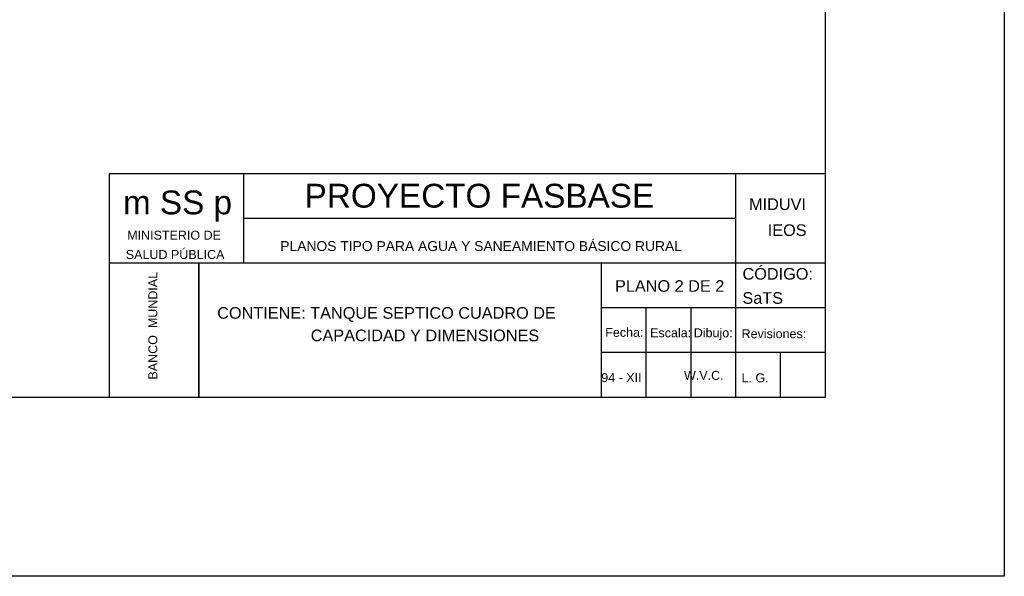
# Model space of a CAD drawing. Header units: metres. Extents: x 3221 to 4131, y 3282 to 4239.
# Tile 51 of 84: x 3331.99 to 3342.99, y 4209.31 to 4215.54. Entities that reach past the tile are written whole.
import ezdxf
from ezdxf.enums import TextEntityAlignment as Align

# ---------------------------------------------------------------- set-up
doc = ezdxf.new("R2010")
doc.units = ezdxf.units.M
doc.layers.add('Dibujo', color=7, linetype='Continuous')
doc.styles.add('Annotative', font='arial.ttf')
doc.styles.get("Standard").update_dxf_attribs({"font": 'arial.ttf'})

msp = doc.modelspace()

# ---------------------------------------------------------------- linework, layer by layer
at = {"layer": 'Dibujo', "color": 0, "linetype": 'ByBlock'}
for p, q in [((3342.993, 4239.014), (3342.993, 4209.314)), ((3340.993, 4237.014), (3340.993, 4211.314)), ((3332.993, 4213.814), (3332.993, 4211.314)), ((3340.993, 4213.814), (3332.993, 4213.814)), ((3334.493, 4213.814), (3334.493, 4212.814)), ((3339.993, 4211.314), (3339.993, 4213.814)), ((3339.993, 4213.314), (3334.493, 4213.314)), ((3340.993, 4212.814), (3332.993, 4212.814)), ((3333.993, 4212.814), (3333.993, 4211.314)), ((3333.993, 4211.314), (3333.993, 4212.814)), ((3338.493, 4211.314), (3338.493, 4212.814)), ((3340.993, 4212.314), (3338.493, 4212.314)), ((3338.993, 4211.314), (3338.993, 4212.314)), ((3339.493, 4211.314), (3339.493, 4212.314)), ((3340.993, 4211.814), (3338.493, 4211.814)), ((3340.493, 4211.314), (3340.493, 4211.814)), ((3340.993, 4211.314), (3323.993, 4211.314)), ((3342.993, 4209.314), (3321.993, 4209.314))]:
    msp.add_line(p, q, dxfattribs=at)

# ---------------------------------------------------------------- texts
for s, height, p in [('m SS p', 0.2662, (3333.146, 4213.36)), ('PROYECTO FASBASE', 0.26624, (3335.176, 4213.435)), ('PLANOS TIPO PARA AGUA Y SANEAMIENTO BÁSICO RURAL', 0.11076, (3334.904, 4212.95))]:
    msp.add_text(s, height=height, dxfattribs=at).set_placement(p)
at = {"layer": 'Dibujo', "color": 0, "linetype": 'ByBlock', "style": 'Annotative'}
for s, p in [('MIDUVI', (3340.142, 4213.408)), ('IEOS', (3340.35, 4213.118)), ('CÓDIGO:', (3340.068, 4212.63)), ('PLANO 2 DE 2 ', (3338.644, 4212.494)), ('SaTS', (3340.067, 4212.36)), ('CONTIENE: TANQUE SEPTICO CUADRO DE', (3334.199, 4212.193))]:
    msp.add_text(s, height=0.13, dxfattribs=at).set_placement(p)
at = {"layer": 'Dibujo', "color": 0, "linetype": 'ByBlock'}
for s, p in [('MINISTERIO DE', (3333.717, 4213.077)), ('SALUD PÚBLICA', (3333.729, 4212.861)), ('Fecha:', (3338.748, 4211.991)), ('Escala:', (3339.265, 4211.986)), ('Dibujo:', (3339.741, 4211.986)), ('Revisiones:', (3340.419, 4211.976)), ('94 - XII', (3338.715, 4211.485)), ('W.V.C.', (3339.636, 4211.51)), ('L. G. ', (3340.228, 4211.483))]:
    msp.add_text(s, height=0.1, dxfattribs=at).set_placement(p, align=Align.CENTER)
msp.add_text('BANCO  MUNDIAL', height=0.1, rotation=90, dxfattribs=at).set_placement((3333.53, 4212.115), align=Align.CENTER)
at = {"layer": 'Dibujo', "color": 0, "linetype": 'ByBlock', "insert": (3335.244, 4212.072), "char_height": 0.13, "width": 2.8989, "attachment_point": 1}
msp.add_mtext('CAPACIDAD Y DIMENSIONES', dxfattribs=at)

doc.saveas('drawing.dxf')
